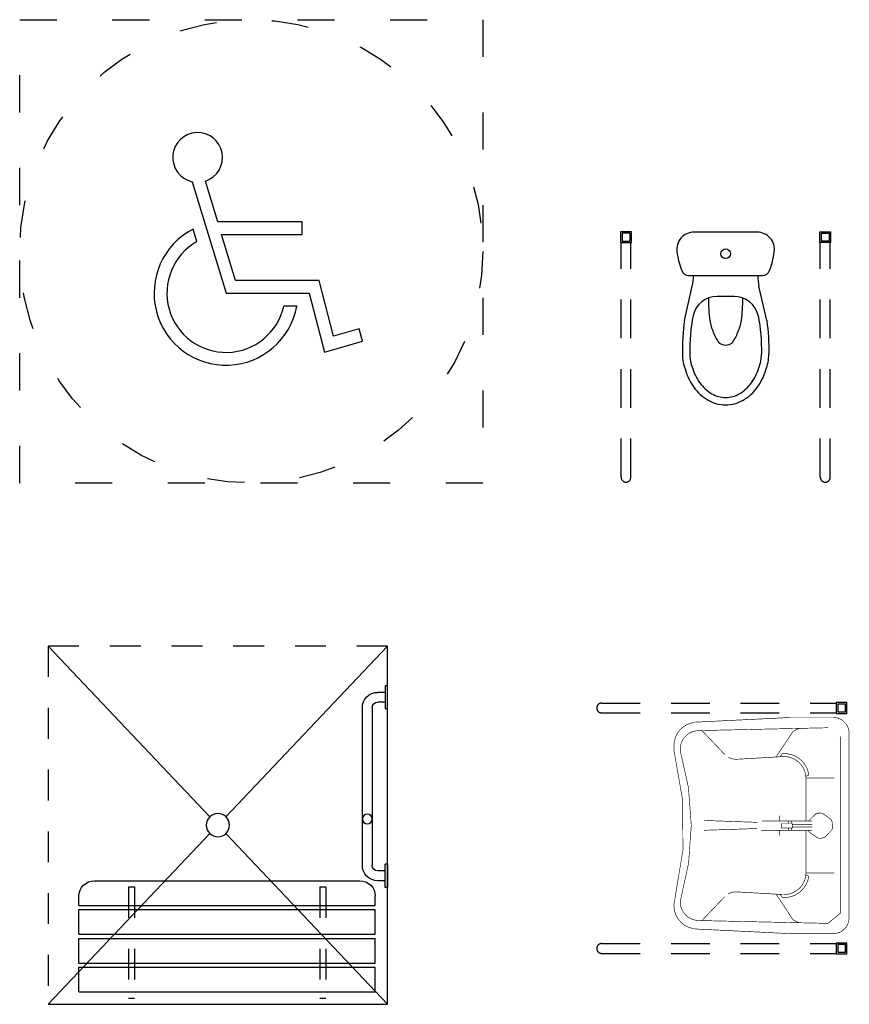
# Model space of a CAD drawing. Header units: metres. Extents: x 6502846 to 6512378, y 5892705 to 5896166.
# Tile 22 of 73: x 6503890.87 to 6503893.56, y 5894689 to 5894692.19. Entities that reach past the tile are written whole.
import ezdxf

# ---------------------------------------------------------------- set-up
doc = ezdxf.new("R2010")
doc.units = ezdxf.units.M
doc.header["$MEASUREMENT"] = 0
for name, pattern in [('DASHED', [0.75, 0.5, -0.25]), ('DASHED2', [0.375, 0.25, -0.125]), ('HIDDEN', [0.375, 0.25, -0.125]), ('przerywana', [30, 12, -18])]:
    doc.linetypes.add(name, pattern=pattern)
doc.layers.get('0').update_dxf_attribs({"color": 2})
doc.layers.add('A_wyposażenie_sanitarne', color=131, linetype='Continuous')

# ---------------------------------------------------------------- blocks, each defined once
blk = doc.blocks.new('natrysk niepelnosprawnych')
at = {"linetype": 'DASHED'}
for p, q in [((107351.6746643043, -16890.39445559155), (107461.6746643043, -16890.39445559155)), ((107461.6746643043, -16890.39445559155), (107461.6746643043, -17006.39445559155))]:
    blk.add_line(p, q, dxfattribs=at)
for p, q in [((107351.6746643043, -16890.39445559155), (107404.094320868, -16945.67336614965)), ((107351.6746643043, -17006.39445559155), (107351.6746643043, -16890.39445559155)), ((107461.6746643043, -16890.39445559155), (107409.2550077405, -16945.67336614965)), ((107351.6746643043, -16903.24445559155), (107352.4746643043, -16903.24445559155)), ((107351.6746643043, -16910.74445559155), (107351.6746643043, -16903.24445559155)), ((107352.4746643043, -16903.24445559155), (107352.4746643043, -16910.74445559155)), ((107352.4746643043, -16905.39445559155), (107354.8746643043, -16905.39445559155)), ((107351.6746643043, -16910.74445559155), (107352.4746643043, -16910.74445559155)), ((107352.4746643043, -16908.59445559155), (107354.8746643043, -16908.59445559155)), ((107356.6746643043, -16910.39445559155), (107356.6746643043, -16961.39445559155)), ((107359.8746643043, -16961.39445559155), (107359.8746643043, -16910.39445559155)), ((107404.094320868, -16951.11554503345), (107351.6746643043, -17006.39445559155)), ((107409.2550077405, -16951.11554503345), (107461.6746643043, -17006.39445559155)), ((107351.6746643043, -16961.04445559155), (107352.4746643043, -16961.04445559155)), ((107351.6746643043, -16961.04445559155), (107351.6746643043, -16968.54445559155)), ((107352.4746643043, -16968.54445559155), (107352.4746643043, -16961.04445559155)), ((107352.4746643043, -16963.19445559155), (107354.8746643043, -16963.19445559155)), ((107352.4746643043, -16966.39445559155), (107354.8746643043, -16966.39445559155)), ((107446.6746643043, -16966.39445559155), (107360.6746643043, -16966.39445559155)), ((107351.6746643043, -16968.54445559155), (107352.4746643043, -16968.54445559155)), ((107355.6746643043, -16974.39445559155), (107355.6746643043, -16971.39445559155)), ((107451.6746643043, -16974.39445559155), (107451.6746643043, -16971.39445559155)), ((107451.6746643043, -16974.39445559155), (107355.6746643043, -16974.39445559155)), ((107451.6746643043, -16975.69445559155), (107355.6746643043, -16975.69445559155)), ((107355.6746643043, -16983.69445559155), (107355.6746643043, -16975.69445559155)), ((107451.6746643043, -16983.69445559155), (107451.6746643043, -16975.69445559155)), ((107451.6746643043, -16983.69445559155), (107355.6746643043, -16983.69445559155)), ((107451.6746643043, -16985.09445559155), (107355.6746643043, -16985.09445559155)), ((107355.6746643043, -16993.09445559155), (107355.6746643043, -16985.09445559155)), ((107451.6746643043, -16993.09445559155), (107451.6746643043, -16985.09445559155)), ((107451.6746643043, -16993.09445559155), (107355.6746643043, -16993.09445559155)), ((107451.6746643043, -16994.39445559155), (107355.6746643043, -16994.39445559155)), ((107355.6746643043, -17002.39445559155), (107355.6746643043, -16994.39445559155)), ((107451.6746643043, -17002.39445559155), (107451.6746643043, -16994.39445559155)), ((107451.6746643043, -17002.39445559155), (107355.6746643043, -17002.39445559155)), ((107461.6746643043, -17006.39445559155), (107351.6746643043, -17006.39445559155))]:
    blk.add_line(p, q)
at = {"linetype": 'HIDDEN'}
for p, q in [((107373.6746643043, -16968.39445559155), (107371.6746643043, -16968.39445559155)), ((107371.6746643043, -16968.39445559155), (107371.6746643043, -17006.39445559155)), ((107373.6746643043, -16968.39445559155), (107373.6746643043, -17006.39445559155)), ((107373.6746643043, -16968.39445559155), (107373.6746643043, -17006.39445559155)), ((107435.6746643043, -16968.39445559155), (107433.6746643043, -16968.39445559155)), ((107433.6746643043, -16968.39445559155), (107433.6746643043, -17006.39445559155)), ((107435.6746643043, -16968.39445559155), (107435.6746643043, -17006.39445559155)), ((107373.6746643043, -17004.39445559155), (107371.6746643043, -17004.39445559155)), ((107435.6746643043, -17004.39445559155), (107433.6746643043, -17004.39445559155))]:
    blk.add_line(p, q, dxfattribs=at)
for centre, radius in [((107358.2746643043, -16946.39445559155), 1.6), ((107406.6746643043, -16948.39445559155), 3.75)]:
    blk.add_circle(centre, radius)
for centre, radius, start, end in [((107354.8746643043, -16910.39445559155), 4.999999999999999, 0, 90), ((107354.8746643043, -16910.39445559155), 1.8, 0, 90), ((107354.8746643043, -16961.39445559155), 5.000000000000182, 270, 0), ((107354.8746643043, -16961.39445559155), 1.8, 270, 0), ((107360.6746643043, -16971.39445559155), 5, 90, 180), ((107446.6746643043, -16971.39445559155), 5, 0, 90)]:
    blk.add_arc(centre, radius, start, end)
blk = doc.blocks.new('okrag niepelnosprawny')
for p, q in [((107673.2080849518, -16820.7369555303), (107684.2085599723, -16856.8231476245)), ((107681.5079553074, -16833.7136110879), (107677.4918025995, -16820.53893837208)), ((107708.8894214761, -16833.71361108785), (107681.5079553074, -16833.7136110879)), ((107708.8894214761, -16837.83036435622), (107708.8894214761, -16833.71361108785)), ((107674.7780484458, -16840.13751273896), (107673.5422858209, -16836.08369075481)), ((107687.2859438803, -16852.66784762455), (107682.7629018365, -16837.83036435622)), ((107682.7629018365, -16837.83036435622), (107708.8894214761, -16837.83036435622)), ((107714.3341425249, -16852.66784762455), (107687.2859438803, -16852.66784762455)), ((107719.0261642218, -16870.78596219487), (107714.3341425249, -16852.66784762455)), ((107714.3341425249, -16852.66784762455), (107714.3341425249, -16852.66784762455)), ((107684.2085599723, -16856.8231476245), (107711.1178584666, -16856.8231476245)), ((107711.1178584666, -16856.8231476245), (107716.0734908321, -16875.95918764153)), ((107707.1569358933, -16860.97844762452), (107702.9189432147, -16860.97844762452)), ((107707.1569358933, -16860.97844762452), (107707.1569358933, -16860.97844762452)), ((107727.2692857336, -16868.41463718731), (107719.0261642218, -16870.78596219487)), ((107728.4180647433, -16872.40798476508), (107727.2692857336, -16868.41463718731)), ((107716.0734908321, -16875.95918764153), (107728.4180647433, -16872.40798476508))]:
    blk.add_line(p, q)
at = {"linetype": 'przerywana'}
blk.add_lwpolyline([(107617.3474239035, -16768.27857645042), (107767.3474239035, -16768.27857645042), (107767.3474239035, -16918.27857645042), (107617.3474239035, -16918.27857645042)], close=True, dxfattribs=at)
blk.add_circle((107692.3474239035, -16843.27857645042), 75, dxfattribs=at)
for centre, radius, start, end in [((107674.9911155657, -16812.87539370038), 8.061225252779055, 288.0719937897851, 257.2212947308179), ((107684.2085599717, -16856.82314762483), 23.32154530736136, 117.2166965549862, 349.7365640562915), ((107684.2085599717, -16856.82314762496), 19.16624530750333, 119.474589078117, 347.478671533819)]:
    blk.add_arc(centre, radius, start, end)
blk = doc.blocks.new('muszla niepel')
for p, q in [((-6480.975337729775, -14280.1796987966), (-6501.430900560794, -14280.1796987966)), ((-6503.184621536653, -14294.17969879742), (-6479.22161675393, -14294.17969879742)), ((-6504.568848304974, -14308.75285483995), (-6502.013491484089, -14297.68850238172)), ((-6477.837389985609, -14308.75285483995), (-6480.392746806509, -14297.68850238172)), ((-6488.461897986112, -14300.96612490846), (-6493.944340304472, -14300.96612490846))]:
    blk.add_line(p, q)
for points in [[(-6521.718554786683, -14280.06054309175), (-6525.218599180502, -14280.06054309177), (-6525.21859918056, -14283.56049826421), (-6521.718554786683, -14283.56049869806), (-6521.718554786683, -14280.06054309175)], [(-6460.670061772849, -14280.06054309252), (-6457.170061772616, -14280.06054309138), (-6457.170061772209, -14283.56054309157), (-6460.670061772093, -14283.56054309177), (-6460.670061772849, -14280.06054309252)]]:
    blk.add_lwpolyline(points, close=True)
for points in [[(-6522.221066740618, -14280.55801845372), (-6524.721057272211, -14280.54984264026), (-6524.721057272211, -14283.05793896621), (-6522.236176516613, -14283.0579389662)], [(-6522.221066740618, -14280.55801845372), (-6522.236176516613, -14283.0579389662)], [(-6460.170061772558, -14280.56054309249), (-6457.670061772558, -14280.56054309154), (-6457.670061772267, -14283.06054309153), (-6460.170061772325, -14283.0605430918), (-6460.170061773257, -14280.56054309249)]]:
    blk.add_lwpolyline(points)
at = {"linetype": 'DASHED2', "ltscale": 50}
for points in [[(-6525.086144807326, -14359.50987327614), (-6525.086144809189, -14283.560498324)], [(-6521.886176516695, -14359.52246475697), (-6521.886176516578, -14283.55798040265)], [(-6460.520061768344, -14359.52599097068), (-6460.520061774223, -14283.56054309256)], [(-6457.320061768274, -14359.52599097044), (-6457.32006177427, -14283.56054309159)]]:
    blk.add_lwpolyline(points, dxfattribs=at)
for points in [[(-6485.727403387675, -14301.4479775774, -0.02421908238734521), (-6486.174349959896, -14308.80289994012, -0.05670152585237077), (-6487.327060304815, -14312.64474840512, -0.080708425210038), (-6489.326112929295, -14316.19999712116, -0.1685314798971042), (-6491.203119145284, -14316.85116131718, -0.1685314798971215), (-6493.080125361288, -14316.19999712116, -0.08070842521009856), (-6495.079177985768, -14312.64474840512, -0.05670152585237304), (-6496.231888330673, -14308.80289994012, -0.0242190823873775), (-6496.678834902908, -14301.4479775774, -0.05359761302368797)], [(-6504.568848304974, -14308.75285483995, 0.02921473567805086), (-6505.203119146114, -14319.62651594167, 0.03613683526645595)], [(-6501.739154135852, -14307.16588121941, 0.04971275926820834), (-6502.803119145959, -14319.62651594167, 0.03613683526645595)], [(-6480.667084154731, -14307.16588121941, -0.04971275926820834), (-6479.603119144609, -14319.62651594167, -0.03613683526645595)], [(-6477.837389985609, -14308.75285483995, -0.02921473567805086), (-6477.203119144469, -14319.62651594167, -0.03613683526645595)]]:
    blk.add_lwpolyline(points, format="xyb")
blk.add_circle((-6491.203119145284, -14287.17969879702), 1.567558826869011)
for centre, radius, start, end in [((-6501.430900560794, -14285.77969879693), 5.600000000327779, 90, 188.2775262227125), ((-6480.975337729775, -14285.77969879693), 5.600000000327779, 351.7224737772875, 90), ((-6477.680924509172, -14282.32446543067), 29.60000000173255, 188.2775262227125, 200.3417437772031), ((-6504.725313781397, -14282.32446543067), 29.60000000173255, 339.6582562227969, 351.7224737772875), ((-6503.184621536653, -14291.77969879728), 2.400000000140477, 200.3417437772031, 270), ((-6479.22161675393, -14291.77969879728), 2.400000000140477, 270, 339.6582562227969), ((-6517.603119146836, -14294.08801500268), 16.00000000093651, 346.9953306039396, 359.6716797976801), ((-6464.803119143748, -14294.08801500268), 16.00000000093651, 180.3283202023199, 193.0046693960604), ((-6493.944340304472, -14308.96612490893), 8.000000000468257, 90, 166.9953306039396), ((-6488.461897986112, -14308.96612490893), 8.000000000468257, 13.00466939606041, 90), ((-6490.916763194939, -14319.61751939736), 14.28635878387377, 180.0360808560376, 201.2014806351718), ((-6490.781976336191, -14319.61734390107), 12.02114630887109, 180.0437162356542, 201.9111681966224), ((-6491.624261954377, -14319.61734390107), 12.02114630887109, 338.0888318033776, 359.9562837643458), ((-6491.489475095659, -14319.61751939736), 14.28635878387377, 338.7985193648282, 359.9639191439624), ((-6486.355934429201, -14319.49400160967), 18.64638355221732, 196.4817380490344, 215.5376777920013), ((-6486.355934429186, -14319.49400160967), 16.2463835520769, 196.4817380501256, 215.5376777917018), ((-6496.050303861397, -14319.49400160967), 16.2463835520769, 324.4623222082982, 343.5182619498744), ((-6496.050303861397, -14319.49400160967), 18.64638355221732, 324.4623222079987, 343.5182619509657), ((-6489.323957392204, -14321.61401801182), 14.99896941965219, 215.5376777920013, 239.8905977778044), ((-6489.323957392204, -14321.61401801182), 12.59896941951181, 215.5376777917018, 239.8905977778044), ((-6493.082280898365, -14321.61401801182), 12.59896941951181, 300.1094022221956, 324.4623222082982), ((-6493.082280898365, -14321.61401801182), 14.99896941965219, 300.1094022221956, 324.4623222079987), ((-6491.203119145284, -14324.85451643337), 11.2530277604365, 239.8905977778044, 270), ((-6491.203119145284, -14324.85451643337), 8.853027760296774, 239.8905977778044, 270), ((-6491.203119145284, -14324.85451643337), 8.853027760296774, 270, 300.1094022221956), ((-6491.203119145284, -14324.85451643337), 11.2530277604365, 270, 300.1094022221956)]:
    blk.add_arc(centre, radius, start, end)
for centre, radius, end in [((-6523.486135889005, -14359.50987327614), 1.60000891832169, 359.5490986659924), ((-6458.920061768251, -14359.52599097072), 1.600000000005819, 1.000515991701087e-08)]:
    blk.add_arc(centre, radius, 180, end, dxfattribs=at)
blk = doc.blocks.new('umywalka niepel')
at = {"linetype": 'DASHED2', "ltscale": 50}
for points in [[(-6409.318372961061, -14433.80799914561), (-6333.352925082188, -14433.80799915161)], [(-6409.318372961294, -14437.00799914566), (-6333.35292508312, -14437.00799915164)], [(-6409.318372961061, -14511.66682433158), (-6333.35292508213, -14511.66682433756)], [(-6409.318372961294, -14514.86682433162), (-6333.352925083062, -14514.86682433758)]]:
    blk.add_lwpolyline(points, dxfattribs=at)
for points in [[(-6329.852925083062, -14437.15799915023), (-6329.852925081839, -14433.65799914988), (-6333.35292508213, -14433.65799914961), (-6333.352925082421, -14437.15799914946), (-6329.852925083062, -14437.15799915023)], [(-6329.852925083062, -14515.01682433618), (-6329.852925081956, -14511.51682433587), (-6333.35292508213, -14511.51682433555), (-6333.352925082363, -14515.01682433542), (-6329.852925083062, -14515.01682433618)]]:
    blk.add_lwpolyline(points, close=True)
for points in [[(-6330.352925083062, -14436.6579991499), (-6330.35292508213, -14434.15799914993), (-6332.85292508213, -14434.15799914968), (-6332.852925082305, -14436.65799914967), (-6330.352925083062, -14436.6579991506)], [(-6330.352925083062, -14514.51682433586), (-6330.352925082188, -14512.01682433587), (-6332.85292508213, -14512.01682433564), (-6332.852925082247, -14514.51682433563), (-6330.352925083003, -14514.51682433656)]]:
    blk.add_lwpolyline(points)
at = {"const_width": 0.2032}
for points in [[(-6385.882399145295, -14448.2086041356), (-6385.885719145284, -14446.9130041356), (-6385.665959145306, -14445.63597413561), (-6385.229719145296, -14444.4159241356), (-6384.58999914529, -14443.2891841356), (-6383.765899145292, -14442.2893541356), (-6382.781949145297, -14441.4462341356), (-6381.667639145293, -14440.7850841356), (-6380.456159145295, -14440.32560413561), (-6379.183569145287, -14440.0814641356), (-6379.183499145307, -14440.0814641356)], [(-6379.141749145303, -14440.0039541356), (-6348.236299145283, -14438.49171413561)], [(-6334.432119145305, -14438.4916841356), (-6348.236119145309, -14438.4916841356)], [(-6329.203119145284, -14443.75768413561), (-6329.225119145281, -14442.9296841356), (-6329.385119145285, -14442.1166841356), (-6329.680119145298, -14441.3416841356), (-6330.1011191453, -14440.6256841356), (-6330.637119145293, -14439.9876841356), (-6331.273119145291, -14439.4456841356), (-6331.991119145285, -14439.0146841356), (-6332.771119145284, -14438.7076841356), (-6333.593119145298, -14438.5316841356), (-6334.432119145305, -14438.4916841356), (-6334.432119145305, -14438.4916841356)], [(-6378.110119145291, -14442.74068413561), (-6379.087119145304, -14442.8686841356), (-6380.030119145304, -14443.14968413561), (-6380.915119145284, -14443.57768413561), (-6381.718119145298, -14444.1416841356), (-6382.417119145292, -14444.8246841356), (-6382.9951191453, -14445.6106841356), (-6383.436119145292, -14446.4786841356), (-6383.729119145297, -14447.40568413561), (-6383.866119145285, -14448.3666841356), (-6383.843119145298, -14449.3376841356)], [(-6335.981119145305, -14441.8066841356), (-6378.110119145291, -14442.74068413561)], [(-6376.844119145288, -14442.7136841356), (-6369.468119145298, -14450.44168413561)], [(-6352.864119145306, -14451.3596841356), (-6348.768269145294, -14444.4468741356), (-6348.364919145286, -14443.8722541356), (-6347.878009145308, -14443.3663641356), (-6347.319189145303, -14442.9413441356), (-6345.375119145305, -14442.0166841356)], [(-6335.980859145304, -14441.8056741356), (-6335.345439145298, -14441.84221413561), (-6334.7237991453, -14441.9791141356), (-6334.131799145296, -14442.21285413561), (-6333.584319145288, -14442.5375641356), (-6333.095279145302, -14442.94501413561), (-6332.677079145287, -14443.42487413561), (-6332.340309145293, -14443.9649441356), (-6332.09343914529, -14444.5516641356), (-6331.942779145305, -14445.1701141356), (-6331.892119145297, -14445.80462413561), (-6331.892119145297, -14445.8046841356)], [(-6331.892119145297, -14501.1526841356), (-6331.892119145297, -14445.8046841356)], [(-6329.203119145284, -14443.7566841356), (-6329.203119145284, -14503.20068413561)], [(-6385.882119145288, -14448.20868413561), (-6385.881119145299, -14449.3286841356)], [(-6385.880239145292, -14449.3301641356), (-6383.082739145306, -14465.29194413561), (-6383.008299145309, -14481.49820413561), (-6385.659059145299, -14497.4850041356)], [(-6383.843739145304, -14449.3371941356), (-6381.201909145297, -14461.26890413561), (-6380.303209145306, -14473.45730413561), (-6381.166569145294, -14485.64826413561), (-6383.774049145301, -14497.58843413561), (-6383.77431914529, -14497.58933413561)], [(-6369.468119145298, -14450.44168413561), (-6368.920119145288, -14450.9366841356)], [(-6368.920119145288, -14450.9366841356), (-6368.304119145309, -14451.3476841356)], [(-6368.304119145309, -14451.3476841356), (-6367.634119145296, -14451.6656841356)], [(-6367.634119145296, -14451.6656841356), (-6366.924119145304, -14451.8836841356)], [(-6366.924119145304, -14451.8836841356), (-6366.189119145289, -14451.9956841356)], [(-6366.189119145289, -14451.9956841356), (-6365.445119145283, -14452.0006841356)], [(-6365.445119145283, -14452.0006841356), (-6350.715119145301, -14451.1576841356)], [(-6350.810119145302, -14450.16468413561), (-6351.483119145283, -14451.2076841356)], [(-6350.81046914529, -14450.16511413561), (-6349.454509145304, -14450.18383413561), (-6348.120639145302, -14450.42515413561), (-6346.84648914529, -14450.88225413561), (-6345.667679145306, -14451.5423341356), (-6344.617159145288, -14452.38696413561), (-6343.724619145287, -14453.3922741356), (-6343.014939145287, -14454.5301741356), (-6342.507999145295, -14455.76888413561), (-6342.218129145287, -14457.0734041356)], [(-6350.714979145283, -14451.15804413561), (-6349.556479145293, -14451.1757241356), (-6348.416329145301, -14451.37911413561), (-6347.325179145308, -14451.7627641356), (-6346.312129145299, -14452.3163941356), (-6345.404249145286, -14453.02522413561), (-6344.625779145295, -14453.8703441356), (-6343.997629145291, -14454.8290441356), (-6343.536549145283, -14455.8757541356), (-6343.254849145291, -14456.9825641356), (-6343.160119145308, -14458.11968413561)], [(-6331.892119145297, -14456.1256841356), (-6331.922879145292, -14456.4717541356), (-6332.014209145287, -14456.8073241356), (-6332.163359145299, -14457.12219413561), (-6332.365769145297, -14457.4067641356), (-6332.615289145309, -14457.6524041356), (-6332.904359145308, -14457.8516641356), (-6333.224179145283, -14457.99848413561), (-6333.565079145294, -14458.0884041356), (-6333.916619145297, -14458.1186841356)], [(-6342.218119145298, -14457.0726841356), (-6343.182119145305, -14457.5766841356)], [(-6343.160119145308, -14458.1186841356), (-6333.917119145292, -14458.1186841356)], [(-6343.160119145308, -14458.11968413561), (-6343.160119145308, -14472.0386841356)], [(-6376.135419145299, -14471.8222741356), (-6376.407349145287, -14471.76604413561), (-6376.665679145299, -14471.66438413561), (-6376.902849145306, -14471.5202941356), (-6377.111899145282, -14471.33800413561), (-6377.286759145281, -14471.1228041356), (-6377.422279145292, -14470.8810241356)], [(-6358.904119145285, -14472.4386841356), (-6376.126119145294, -14471.8216841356)], [(-6358.39494914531, -14474.9243041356), (-6358.619559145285, -14474.8061641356), (-6358.821379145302, -14474.6522941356), (-6358.994799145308, -14474.4669841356), (-6359.1349491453, -14474.25540413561), (-6359.237959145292, -14474.0234541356), (-6359.300929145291, -14473.7776041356), (-6359.32211914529, -14473.52470413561), (-6359.300939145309, -14473.27180413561), (-6359.23796914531, -14473.02595413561), (-6359.134979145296, -14472.79400413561), (-6358.994809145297, -14472.5824041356), (-6358.821409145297, -14472.39710413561), (-6358.619599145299, -14472.2432241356), (-6358.394989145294, -14472.12507413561), (-6358.394959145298, -14472.12507413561)], [(-6357.592119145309, -14475.00667413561), (-6357.849459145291, -14474.98417413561), (-6358.098989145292, -14474.9173141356), (-6358.3331091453, -14474.8081441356), (-6358.544719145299, -14474.6599741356), (-6358.72737914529, -14474.47731413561), (-6358.875559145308, -14474.2656941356), (-6358.984739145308, -14474.0315741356), (-6359.051599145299, -14473.7820441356), (-6359.074119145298, -14473.52470413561), (-6359.051609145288, -14473.2673641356), (-6358.984749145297, -14473.0178141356), (-6358.875579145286, -14472.7836941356), (-6358.727409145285, -14472.5720841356), (-6358.544749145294, -14472.3894241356), (-6358.333129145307, -14472.24124413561), (-6358.099009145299, -14472.13206413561), (-6357.849479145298, -14472.0652041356), (-6357.592119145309, -14472.0426841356)], [(-6358.078119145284, -14472.1246841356), (-6358.395119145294, -14472.1246841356)], [(-6341.232119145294, -14472.0426841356), (-6357.542119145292, -14472.0426841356)], [(-6353.649029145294, -14471.9091541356), (-6353.3560191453, -14471.6030741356)], [(-6353.3560191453, -14471.6030741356), (-6353.015559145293, -14471.3508941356)], [(-6353.015559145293, -14471.3508941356), (-6352.637369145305, -14471.1598141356)], [(-6352.637369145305, -14471.1598141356), (-6352.232379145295, -14471.0353541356)], [(-6352.232379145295, -14471.0353541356), (-6351.812149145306, -14470.9810641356)], [(-6351.812149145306, -14470.9810641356), (-6351.388819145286, -14470.9985241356)], [(-6351.703119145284, -14470.3036841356), (-6351.703119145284, -14472.0386841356)], [(-6351.388819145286, -14470.9985241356), (-6350.974489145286, -14471.0872241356)], [(-6350.974489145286, -14471.0872241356), (-6350.581119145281, -14471.2446041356)], [(-6350.581119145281, -14471.2446041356), (-6350.219939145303, -14471.4661741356)], [(-6350.219939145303, -14471.4661741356), (-6349.901409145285, -14471.7455241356)], [(-6349.901409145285, -14471.7455241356), (-6349.634589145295, -14472.0746941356)], [(-6348.766119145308, -14472.81068413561), (-6348.766119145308, -14472.00568413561)], [(-6347.880119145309, -14472.81068413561), (-6347.880119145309, -14472.00568413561)], [(-6342.392219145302, -14472.0563541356), (-6342.085269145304, -14471.4200741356), (-6341.673159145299, -14470.8461641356), (-6341.168339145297, -14470.3519441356), (-6340.585869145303, -14469.95212413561), (-6339.943189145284, -14469.6587041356), (-6339.259499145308, -14469.4804441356), (-6338.55536914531, -14469.4227341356), (-6337.851839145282, -14469.4872541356), (-6337.169949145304, -14469.6720941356), (-6336.530089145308, -14469.9717441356), (-6335.951519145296, -14470.3771741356), (-6335.451499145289, -14470.8762641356), (-6335.044989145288, -14471.4540741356), (-6334.744179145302, -14472.0933241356), (-6334.558049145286, -14472.77492413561), (-6334.49220914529, -14473.4783341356), (-6334.548619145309, -14474.1825641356), (-6334.725579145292, -14474.8665341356), (-6335.017819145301, -14475.50981413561), (-6335.416549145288, -14476.0930241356), (-6335.909839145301, -14476.5987641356), (-6336.482929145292, -14477.0119141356), (-6337.118719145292, -14477.3201041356), (-6337.798069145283, -14477.5140641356), (-6338.500669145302, -14477.58800413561), (-6339.205509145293, -14477.5397241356), (-6339.891529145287, -14477.3706441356), (-6340.538079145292, -14477.0858641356), (-6341.125849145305, -14476.6938841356), (-6341.637249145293, -14476.2064641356), (-6342.057009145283, -14475.63812413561), (-6342.372489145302, -14475.00598413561), (-6342.372519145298, -14475.0058841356)], [(-6341.581629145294, -14473.1057641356), (-6341.469389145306, -14472.5988941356), (-6341.272359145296, -14472.1186041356), (-6340.996279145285, -14471.67891413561), (-6340.649259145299, -14471.2927641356), (-6340.241459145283, -14470.9714341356), (-6339.784879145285, -14470.72439413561), (-6339.292799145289, -14470.55881413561), (-6338.779709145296, -14470.47959413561), (-6338.260659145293, -14470.4890341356), (-6337.750779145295, -14470.5868541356), (-6337.26504914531, -14470.77021413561), (-6336.81774914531, -14471.0336941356), (-6336.421909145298, -14471.3696141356), (-6336.089159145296, -14471.7681341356), (-6335.829259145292, -14472.21753413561), (-6335.649799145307, -14472.70470413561), (-6335.556049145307, -14473.2153541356), (-6335.550759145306, -14473.73445413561), (-6335.6340891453, -14474.2469041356), (-6335.803589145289, -14474.7376441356), (-6336.054279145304, -14475.1922341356), (-6336.378849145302, -14475.5974541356), (-6336.767769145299, -14475.9413641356), (-6337.209649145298, -14476.21392413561), (-6337.691499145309, -14476.4071141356), (-6338.199279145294, -14476.5153041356), (-6338.718069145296, -14476.5353141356), (-6339.232629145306, -14476.4665541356), (-6339.7279691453, -14476.3110441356), (-6340.189529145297, -14476.07332413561), (-6340.603749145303, -14475.76039413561), (-6340.958559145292, -14475.38139413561), (-6341.243539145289, -14474.9474241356), (-6341.450319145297, -14474.4712441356), (-6341.572869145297, -14473.9667341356), (-6341.572879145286, -14473.96663413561)], [(-6377.422279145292, -14475.9520441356), (-6377.286749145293, -14475.7103241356), (-6377.111879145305, -14475.4951941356), (-6376.902809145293, -14475.31294413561), (-6376.665649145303, -14475.1689141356), (-6376.40732914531, -14475.0672941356), (-6376.135409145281, -14475.0110841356), (-6376.135419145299, -14475.0110941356)], [(-6359.004119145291, -14474.4386841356), (-6376.126119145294, -14475.01168413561)], [(-6358.078119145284, -14474.92468413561), (-6358.395119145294, -14474.92468413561)], [(-6341.211119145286, -14475.00568413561), (-6357.592119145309, -14475.00568413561)], [(-6353.346929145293, -14475.36226413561), (-6353.641389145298, -14475.0576441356)], [(-6353.005219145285, -14475.6128141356), (-6353.346929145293, -14475.36226413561)], [(-6351.703119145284, -14474.9386841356), (-6351.703119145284, -14476.65368413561)], [(-6350.210219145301, -14475.4839941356), (-6350.570289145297, -14475.7072941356)], [(-6349.893019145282, -14475.20307413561), (-6350.210219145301, -14475.4839941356)], [(-6349.704119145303, -14474.9386841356), (-6349.893019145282, -14475.20307413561)], [(-6348.766119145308, -14474.23868413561), (-6348.766119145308, -14475.00568413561)], [(-6347.880119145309, -14474.23868413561), (-6347.880119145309, -14475.00568413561)], [(-6341.108119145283, -14473.1056841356), (-6347.604119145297, -14473.1056841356)], [(-6341.108119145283, -14473.90568413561), (-6347.604119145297, -14473.90568413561)], [(-6343.160119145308, -14488.8386841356), (-6343.160119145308, -14474.9386841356)], [(-6352.626139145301, -14475.8020541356), (-6353.005219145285, -14475.6128141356)], [(-6352.220519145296, -14475.92455413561), (-6352.626139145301, -14475.8020541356)], [(-6351.800059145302, -14475.9768041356), (-6352.220519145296, -14475.92455413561)], [(-6351.376789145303, -14475.9572941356), (-6351.800059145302, -14475.9768041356)], [(-6350.962929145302, -14475.8665941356), (-6351.376789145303, -14475.9572941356)], [(-6350.570289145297, -14475.7072941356), (-6350.962929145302, -14475.8665941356)], [(-6342.218129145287, -14489.88496413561), (-6342.508079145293, -14491.18972413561), (-6343.014989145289, -14492.4283041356), (-6343.724689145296, -14493.5661941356), (-6344.617249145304, -14494.57149413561), (-6345.667779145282, -14495.41610413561), (-6346.846599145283, -14496.0761641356), (-6348.120759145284, -14496.5332441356), (-6349.454629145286, -14496.7745441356), (-6350.81046914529, -14496.79325413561)], [(-6343.160119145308, -14488.8386841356), (-6343.254849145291, -14489.9758041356), (-6343.536549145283, -14491.0826141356), (-6343.997629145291, -14492.1293241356), (-6344.625779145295, -14493.08802413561), (-6345.404249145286, -14493.9331441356), (-6346.312129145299, -14494.6419741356), (-6347.325179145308, -14495.1956041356), (-6348.416329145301, -14495.57925413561), (-6349.556479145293, -14495.7826441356), (-6350.714939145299, -14495.80032413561), (-6350.714979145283, -14495.80032413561)], [(-6342.218119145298, -14489.88468413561), (-6343.182119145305, -14489.3816841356)], [(-6343.160119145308, -14488.8386841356), (-6333.917119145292, -14488.8386841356)], [(-6333.916619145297, -14488.8386841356), (-6333.565079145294, -14488.8689641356), (-6333.224179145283, -14488.9589141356), (-6332.904359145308, -14489.1057641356), (-6332.615289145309, -14489.3050841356), (-6332.365769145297, -14489.5507841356), (-6332.163359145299, -14489.83542413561), (-6332.014209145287, -14490.15037413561), (-6331.922879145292, -14490.4860241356), (-6331.892119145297, -14490.8321841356)], [(-6379.183499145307, -14506.87690413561), (-6380.447019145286, -14506.6353541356), (-6381.650729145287, -14506.1814041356), (-6382.759139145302, -14505.5284341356), (-6383.73962914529, -14504.6956641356), (-6384.563409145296, -14503.70756413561), (-6385.206209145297, -14502.59322413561), (-6385.649109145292, -14501.38541413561), (-6385.879099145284, -14500.11968413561), (-6385.889399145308, -14498.8332841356), (-6385.679699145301, -14497.5640441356), (-6385.679669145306, -14497.5639641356)], [(-6378.110039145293, -14504.21706413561), (-6379.087099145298, -14504.08957413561), (-6380.030309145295, -14503.8081141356), (-6380.914859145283, -14503.38010413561), (-6381.717459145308, -14502.8168041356), (-6382.416949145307, -14502.1330841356), (-6382.994899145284, -14501.3469941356), (-6383.436159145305, -14500.4791041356), (-6383.729069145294, -14499.5523341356), (-6383.865889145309, -14498.5911241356), (-6383.8430391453, -14497.6208541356)], [(-6376.844119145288, -14504.24468413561), (-6369.468119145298, -14496.5166841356)], [(-6369.468119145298, -14496.5166841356), (-6368.920119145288, -14496.0206841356)], [(-6368.920119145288, -14496.0206841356), (-6368.304119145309, -14495.6096841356)], [(-6368.304119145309, -14495.6096841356), (-6367.634119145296, -14495.2926841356)], [(-6367.634119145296, -14495.2926841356), (-6366.924119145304, -14495.0746841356)], [(-6366.924119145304, -14495.0746841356), (-6366.189119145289, -14494.9626841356)], [(-6366.189119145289, -14494.9626841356), (-6365.445119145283, -14494.95668413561)], [(-6365.445119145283, -14494.95668413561), (-6350.715119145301, -14495.8006841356)], [(-6352.864119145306, -14495.59868413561), (-6348.768269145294, -14502.5114941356), (-6348.364869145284, -14503.08617413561), (-6347.878009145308, -14503.5920041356), (-6347.319129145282, -14504.0170641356), (-6345.375119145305, -14504.94168413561)], [(-6350.810119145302, -14496.79368413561), (-6351.483119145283, -14495.7506841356)], [(-6335.981119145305, -14505.1526841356), (-6378.110119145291, -14504.2176841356)], [(-6331.892119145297, -14501.1526841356), (-6331.942769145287, -14501.78719413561), (-6332.093419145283, -14502.4056441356), (-6332.340249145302, -14502.9923141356), (-6332.677039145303, -14503.53244413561), (-6333.095239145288, -14504.01230413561), (-6333.584269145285, -14504.4197641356), (-6334.131689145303, -14504.74446413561), (-6334.723739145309, -14504.9782441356), (-6335.345379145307, -14505.11514413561), (-6335.980859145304, -14505.15170413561), (-6335.980859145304, -14505.1516941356)], [(-6329.202419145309, -14503.2010441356), (-6329.224189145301, -14504.02857413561), (-6329.384779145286, -14504.84116413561), (-6329.679769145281, -14505.6163641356), (-6330.101009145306, -14506.3327741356), (-6330.63686914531, -14506.9706441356), (-6331.272569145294, -14507.5123441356), (-6331.990569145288, -14507.9429741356), (-6332.771069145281, -14508.25061413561), (-6333.592509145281, -14508.4267841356), (-6334.432239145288, -14508.46663413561), (-6334.43228914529, -14508.4666241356)], [(-6348.236299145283, -14508.46665413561), (-6379.141749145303, -14506.95440413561)], [(-6334.432119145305, -14508.4666841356), (-6348.236119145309, -14508.4666841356)]]:
    blk.add_lwpolyline(points, dxfattribs=at)
for points in [[(-6341.108119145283, -14473.50568413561), (-6341.069629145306, -14473.0600741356), (-6340.955349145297, -14472.6280341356), (-6340.768749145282, -14472.2226641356), (-6340.515499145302, -14471.8562841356), (-6340.203279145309, -14471.5399941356), (-6339.841599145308, -14471.28345413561), (-6339.441439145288, -14471.0944241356), (-6339.014959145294, -14470.9786641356), (-6338.575119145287, -14470.93968413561), (-6338.135279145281, -14470.9786641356), (-6337.708759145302, -14471.0944441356), (-6337.308599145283, -14471.28347413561), (-6336.946929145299, -14471.5400241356), (-6336.634739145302, -14471.8562841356), (-6336.381489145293, -14472.2226641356), (-6336.1948691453, -14472.6280741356), (-6336.080599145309, -14473.0601141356), (-6336.042119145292, -14473.50568413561), (-6336.080599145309, -14473.9512541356), (-6336.1948691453, -14474.3832941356), (-6336.381489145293, -14474.7887041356), (-6336.634739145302, -14475.1550841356), (-6336.946929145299, -14475.47134413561), (-6337.308599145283, -14475.72789413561), (-6337.708759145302, -14475.91692413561), (-6338.135279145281, -14476.03270413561), (-6338.575119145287, -14476.0716841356), (-6339.014959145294, -14476.03270413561), (-6339.441439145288, -14475.91694413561), (-6339.841599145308, -14475.7279141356), (-6340.203279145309, -14475.4713741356), (-6340.515499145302, -14475.1550841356), (-6340.768749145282, -14474.7887041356), (-6340.955349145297, -14474.3833341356), (-6341.069629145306, -14473.95126413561)], [(-6340.404119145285, -14473.47918413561), (-6340.372639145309, -14473.1248341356), (-6340.279159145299, -14472.7812741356), (-6340.126519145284, -14472.4589241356), (-6339.919359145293, -14472.1675741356), (-6339.663959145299, -14471.9160541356), (-6339.368109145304, -14471.71205413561), (-6339.040769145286, -14471.5617341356), (-6338.691909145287, -14471.46968413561), (-6338.3321191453, -14471.4386841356), (-6337.972329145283, -14471.46968413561), (-6337.623439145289, -14471.5617441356), (-6337.296109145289, -14471.7120641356), (-6337.000259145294, -14471.9160741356), (-6336.744879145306, -14472.1675741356), (-6336.537719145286, -14472.4589241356), (-6336.385069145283, -14472.78130413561), (-6336.29159914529, -14473.12486413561), (-6336.260119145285, -14473.47918413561), (-6336.29159914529, -14473.8335041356), (-6336.385069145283, -14474.17706413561), (-6336.537719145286, -14474.4994441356), (-6336.744879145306, -14474.7907941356), (-6337.000259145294, -14475.0422941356), (-6337.296109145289, -14475.2463041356), (-6337.623439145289, -14475.3966241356), (-6337.972329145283, -14475.48868413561), (-6338.3321191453, -14475.5196841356), (-6338.691909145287, -14475.48868413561), (-6339.040769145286, -14475.39663413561), (-6339.368109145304, -14475.24631413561), (-6339.663959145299, -14475.0423141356), (-6339.919359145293, -14474.7907941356), (-6340.126519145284, -14474.4994441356), (-6340.279159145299, -14474.1770941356), (-6340.372639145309, -14473.8335041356)], [(-6351.020119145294, -14472.81068413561), (-6351.020119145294, -14474.23868413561), (-6347.604119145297, -14474.23868413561), (-6347.604119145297, -14472.81068413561)]]:
    blk.add_lwpolyline(points, close=True, dxfattribs=at)
at = {"linetype": 'DASHED2', "ltscale": 50}
for centre in [(-6409.318372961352, -14435.40799914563), (-6409.318372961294, -14513.26682433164)]:
    blk.add_arc(centre, 1.600000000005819, 89.9999999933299, 270, dxfattribs=at)

msp = doc.modelspace()

# ---------------------------------------------------------------- block references
at = {"layer": 'A_wyposażenie_sanitarne', "yscale": 0.01, "zscale": 0.01}
for name, p, xscale in [('okrag niepelnosprawny', (6502814.694183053, 5894859.873022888), 0.01), ('muszla niepel', (6503958.066467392, 5894834.304219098), 0.01), ('natrysk niepelnosprawnych', (6504965.576434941, 5894859.066447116), -0.01), ('umywalka niepel', (6503956.846203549, 5894834.315982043), 0.01)]:
    msp.add_blockref(name, p, dxfattribs=dict(at, xscale=xscale))

doc.saveas('drawing.dxf')
